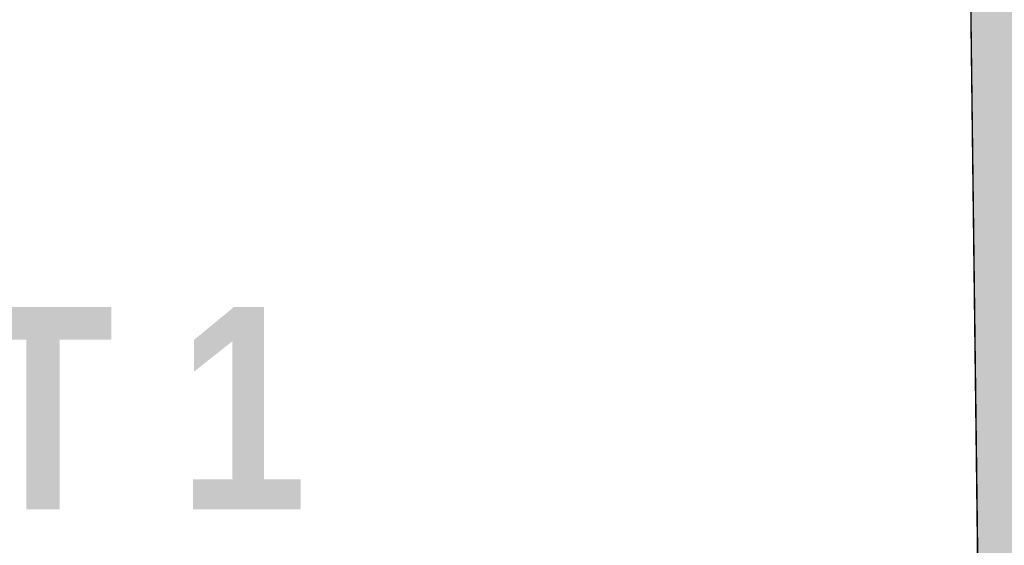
# Model space of a CAD drawing. Extents: x -6068 to 35118, y -17738 to 67348.
# Tile 107 of 243: x 1389 to 1488, y -1592 to -1539. Entities that reach past the tile are written whole.
import ezdxf
from ezdxf.enums import TextEntityAlignment as Align

# ---------------------------------------------------------------- set-up
doc = ezdxf.new("R2010")
doc.units = 0
doc.header["$LTSCALE"] = 15
doc.linetypes.add('Continua', pattern=[0])
doc.linetypes.add('Cui_CONTINU', pattern=[0])
doc.layers.add('EDL_RDJ murs & cloisons', color=5, linetype='CONTINUOUS')
doc.layers.add('PIS-fond de plan', color=7, linetype='Cui_CONTINU')
doc.layers.add('Enveloppe - NIVEAUX - Style par défaut', color=7, linetype='Continua', lineweight=0, true_color=0x000000)
doc.layers.add('Pièce - Notes - NIVEAUX - Style par défaut', color=7, linetype='Continua', lineweight=0, true_color=0x000000)
doc.styles.add('Arial Narrow Bold', font='ARIALNB.TTF')

# ---------------------------------------------------------------- blocks, each defined once
blk = doc.blocks.new('EDL_RDJ plan_2025 10 17')
at = {"layer": 'EDL_RDJ murs & cloisons', "linetype": 'Continuous', "ltscale": 0.08}
h = blk.add_hatch(color=9, dxfattribs=at)
h.dxf.hatch_style = 1
h.paths.add_polyline_path([(1410.502, -1672.273), (1406.514, -1675.288), (1406.537, -1681.288), (1406.777, -1742.224), (1406.776, -1751.224), (1497.03, -1751.235), (1496.325, -1789.515), (1495.649, -1823.051), (1495.641, -1827.795), (1510.941, -1827.611), (1554.451, -1827.086), (1569.897, -1827.187), (1638.244, -1827.636), (1706.59, -1828.085), (1706.609, -1795.128), (1707.024, -1791.748), (1706.99, -1782.748), (1706.473, -1782.799), (1701.581, -1732.737), (1595.975, -1733.159), (1596.016, -1721.591), (1581.016, -1721.537), (1581.937, -1464.521), (1574.08, -1464.547), (1573.695, -1345.919), (1495.307, -1346.173), (1496.746, -1442.278), (1415.216, -1443.594), (1416.494, -1522.775), (1498.51, -1523.192), (1500.383, -1671.926)])
blk.add_lwpolyline([(1573.695, -1345.919), (1495.307, -1346.173), (1496.746, -1442.278), (1415.216, -1443.594), (1416.494, -1522.775), (1498.51, -1523.192), (1500.383, -1671.926), (1410.502, -1672.273)], dxfattribs=at)
at = {"layer": 'Enveloppe - NIVEAUX - Style par défaut', "color": 18, "linetype": 'Continua', "lineweight": 20, "ltscale": 0.1, "true_color": 0x000000}
blk.add_line((1498.51, -1523.192), (1500.383, -1671.926), dxfattribs=at)
at = {"layer": 'Pièce - Notes - NIVEAUX - Style par défaut', "color": 18, "true_color": 0x000000, "style": 'Arial Narrow Bold'}
blk.add_text('RANGEMENT 1', height=20.20549, dxfattribs=at).set_placement((1348.24, -1588.17), align=Align.CENTER)

msp = doc.modelspace()

# ---------------------------------------------------------------- block references
at = {"layer": 'PIS-fond de plan'}
msp.add_blockref('EDL_RDJ plan_2025 10 17', (-14.326, 0), dxfattribs=at)

doc.saveas('drawing.dxf')
